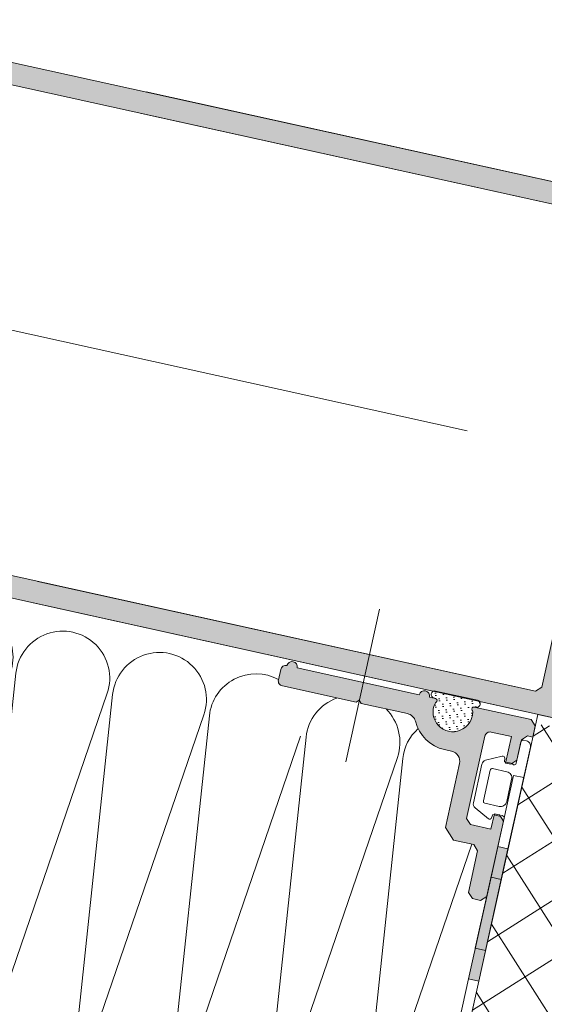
# Model space of a CAD drawing. Header units: inches. Extents: x 0 to 111471, y -105323 to 11070.
# Tile 145 of 256: x 43366.67 to 43371.7, y -28056.29 to -28046.84. Entities that reach past the tile are written whole.
import ezdxf

# ---------------------------------------------------------------- set-up
doc = ezdxf.new("R2010")
doc.units = ezdxf.units.IN
doc.header["$MEASUREMENT"] = 0
doc.linetypes.add('GEN7', pattern=[13.75, 9.75, -1.5, 1, -1.5])
for name, color, linetype, lineweight in [('8', 8, 'Continuous', 5), ('888 sciany istniejące', 2, 'Continuous', 35), ('MB-inne', 8, 'Continuous', 9), ('MB-kreskowanie', 8, 'Continuous', 5), ('MB-osie', 4, 'GEN7', 5), ('MB-profile', 7, 'Continuous', 9), ('MB-uszczelki_tworzywa', 8, 'Continuous', 9)]:
    doc.layers.add(name, color=color, linetype=linetype, lineweight=lineweight)

# ---------------------------------------------------------------- blocks, each defined once
blk = doc.blocks.new('120557')
at = {"layer": '8'}
h = blk.add_hatch(dxfattribs=at)
h.set_pattern_fill('DOTS', color=256, scale=0.4, angle=-45, style=0, double=1)
h.set_pattern_definition([(315, (-495.54195, 936.92493), (0.6735192, 0.2245064), [0, -0.635])])
edge = h.paths.add_edge_path()
edge.add_line((-0.904, 1.974), (-0.904, 2.05))
edge.add_arc((-1.254, 2.05), 0.35, 0, 180)
edge.add_line((-1.604, 2.05), (-1.604, -2.05))
edge.add_arc((-1.254, -2.05), 0.35, 180, 0)
edge.add_line((-0.904, -2.05), (-0.904, -1.974))
edge.add_line((-0.904, -1.974), (-0.904, -1.9))
edge.add_arc((-0.704, -1.9), 0.2, 37.72744, 180, ccw=False)
edge.add_arc((-0.388, -1.655), 0.2, 217.72744, 256.82268)
edge.add_arc((0, 0), 1.9, 256.82268, 103.17732)
edge.add_arc((-0.388, 1.655), 0.2, 103.17732, 142.27256)
edge.add_arc((-0.704, 1.9), 0.2, 180, 322.27256, ccw=False)
edge.add_line((-0.904, 1.9), (-0.904, 1.974))
blk.add_lwpolyline([(-0.546, 1.778, -0.715089), (-0.904, 1.9), (-0.904, 1.974), (-0.904, 2.05, 1), (-1.604, 2.05), (-1.604, -2.05, 1), (-0.904, -2.05), (-0.904, -1.974), (-0.904, -1.9, -0.715089), (-0.546, -1.778, 0.172259), (-0.433, -1.85, 1.261173), (-0.433, 1.85, 0.172259)], format="xyb", close=True, dxfattribs=at)
blk = doc.blocks.new('K430418X')
at = {"layer": 'MB-kreskowanie'}
blk.add_hatch(color=0, dxfattribs=at).paths.add_polyline_path([(-7.3, -3.005), (-7.998, -3.005, -0.284453), (-11.31, -0.955, 0.284453), (-12.205, -0.401), (-16.75, -0.401), (-17, -0.151), (-17.25, -0.401), (-24.5, -0.401, -0.414214), (-25, 0.099), (-25, 1.099, -0.413264), (-24.5, 1.6, -0.99866), (-23.5, 1.6), (-11.5, 1.6, -0.99933), (-10.5, 1.599), (-9.898, 1.6, -0.713322), (-9.776, 1.241, 0.172259), (-9.848, 1.128, 1.261173), (-6.148, 1.128, 0.172259), (-6.221, 1.241, -0.730612), (-6.09, 1.599), (-0.5, 1.6), (0, 1.1), (0, 0), (-0.5, 0), (-1, -0.5), (-1, -2.5), (-1.5, -3), (-2, -3), (-2, -0.401), (-4, -0.401, 0.414214), (-4.5, -0.901), (-4.5, -9), (-4, -9.5), (-2, -9.5), (-2, -7.994), (-1.5, -7.994), (-1, -8.494), (-1, -15.9), (-1.5, -16.4), (-2.3, -16.4), (-2.8, -15.9), (-2.8, -11.8), (-3.3, -11.3), (-5.3, -11.3), (-6.3, -10.3), (-6.3, -4.005, 0.414214)])
h = blk.add_hatch(dxfattribs=at)
h.set_pattern_fill('DOTS', color=256, scale=0.4, angle=-45, style=0, double=1)
h.set_pattern_definition([(315, (-944.9233, 496.2371), (-0.2245064, -0.6735192), [0, -0.635])])
edge = h.paths.add_edge_path()
edge.add_line((-9.972, 1.599), (-10.048, 1.599))
edge.add_arc((-10.048, 1.949), 0.35, 90, 270, ccw=False)
edge.add_line((-10.048, 2.299), (-5.948, 2.299))
edge.add_arc((-5.948, 1.949), 0.35, 270, 90, ccw=False)
edge.add_line((-5.948, 1.599), (-6.025, 1.599))
edge.add_line((-6.025, 1.599), (-6.098, 1.599))
edge.add_arc((-6.098, 1.399), 0.2, 90, 232.27256)
edge.add_arc((-6.343, 1.083), 0.2, 13.17732, 52.27256, ccw=False)
edge.add_arc((-7.998, 0.695), 1.9, 166.82268, 13.17732, ccw=False)
edge.add_arc((-9.654, 1.083), 0.2, 127.72744, 166.82268, ccw=False)
edge.add_arc((-9.898, 1.399), 0.2, 307.72744, 90)
edge.add_line((-9.898, 1.599), (-9.972, 1.599))
at = {"layer": 'MB-profile'}
blk.add_lwpolyline([(-9.776, 1.241, 0.713322), (-9.898, 1.6), (-10.5, 1.599, 0.99933), (-11.5, 1.6), (-23.5, 1.6, 0.99866), (-24.5, 1.6, 0.413264), (-25, 1.099), (-25, 0.099, 0.414214), (-24.5, -0.401), (-17.25, -0.401), (-17, -0.151), (-16.75, -0.401), (-12.205, -0.401, -0.284453), (-11.31, -0.955, 0.284453), (-7.998, -3.005), (-7.3, -3.005, -0.414214), (-6.3, -4.005), (-6.3, -10.3), (-5.3, -11.3), (-3.3, -11.3), (-2.8, -11.8), (-2.8, -15.9), (-2.3, -16.4), (-1.5, -16.4), (-1, -15.9), (-1, -8.494), (-1.5, -7.994), (-2, -7.994), (-2, -9.5), (-4, -9.5), (-4.5, -9), (-4.5, -0.901, -0.414214), (-4, -0.401), (-2, -0.401), (-2, -3), (-1.5, -3), (-1, -2.5), (-1, -0.5), (-0.5, 0), (0, 0), (0, 1.1), (-0.5, 1.6), (-6.09, 1.599, 0.730612), (-6.221, 1.241, -0.172259), (-6.148, 1.128, -1.261173), (-9.848, 1.128, -0.172259)], format="xyb", close=True, dxfattribs=at)
at = {"layer": 'MB-uszczelki_tworzywa'}
blk.add_lwpolyline([(-9.776, 1.241, 0.715089), (-9.898, 1.599), (-9.972, 1.599), (-10.048, 1.599, -1), (-10.048, 2.299), (-5.948, 2.299, -1), (-5.948, 1.599), (-6.025, 1.599), (-6.098, 1.599, 0.715089), (-6.221, 1.241, -0.172259), (-6.148, 1.128, -1.261173), (-9.848, 1.128, -0.172259)], format="xyb", close=True, dxfattribs=at)
blk = doc.blocks.new('K430492X')
at = {"layer": 'MB-kreskowanie'}
h = blk.add_hatch(color=0, dxfattribs=at)
h.paths.add_polyline_path([(-109.2, 25), (-109.5, 24.7), (-109.5, 22.5), (-109, 22), (-108.5, 22), (-108.5, 23.5), (-106.5, 23.5), (-106.5, 19.75), (-106.25, 19.5), (-106.5, 19.25), (-106.5, 15.5), (-108.5, 15.5), (-108.5, 17), (-109, 17), (-109.5, 16.5), (-109.5, 13), (-108.5, 13), (-108.5, 14), (-106.5, 14), (-106.5, 6.5), (-107, 6), (-124.198, 6), (-124.498, 5.7), (-124.498, 4), (-123.998, 3.5), (-122.998, 3.5), (-122.998, 4.5), (-120.987, 4.5), (-120.487, 4), (-120.487, 2.75), (-118.9, 0), (-120.487, -2.75), (-120.487, -4), (-120.987, -4.5), (-122.998, -4.5), (-122.998, -3.5), (-123.998, -3.5), (-124.498, -4), (-124.498, -5.7), (-124.198, -6), (-107, -6), (-106.5, -6.5), (-106.5, -14), (-108.5, -14), (-108.5, -13), (-109.5, -13), (-109.5, -16.5), (-109, -17), (-108.5, -17), (-108.5, -15.5), (-106.5, -15.5), (-106.5, -19.25), (-106.25, -19.5), (-106.5, -19.75), (-106.5, -23.5), (-108.5, -23.5), (-108.5, -22), (-109, -22), (-109.5, -22.5), (-109.5, -24.7), (-109.2, -25), (-0.499, -25, 0.413925), (0, -24.5), (0, 24.5, 0.413925), (-0.499, 25)])
h.paths.add_polyline_path([(-3, 22.9), (-2.5, 22.4), (-2.5, -22.4), (-3, -22.9), (-104, -22.9), (-104.5, -22.4), (-104.5, 22.4), (-104, 22.9)], flags=16)
h.paths.add_polyline_path([(-106.405, 3.621), (-105.5, 0), (-106.405, -3.621), (-106.89, -4), (-116.879, -4), (-117.312, -3.25), (-115.9, -0.804), (-115.9, 0.804), (-117.312, 3.25), (-116.879, 4), (-106.89, 4)], flags=16)
at = {"layer": 'MB-profile'}
blk.add_lwpolyline([(-0.5, -25), (-109.2, -25)], dxfattribs=at)
blk.add_lwpolyline([(-109.2, 25), (-0.5, 25, -0.414502)], format="xyb", dxfattribs=at)
blk.add_lwpolyline([(-3, -22.9), (-104, -22.9), (-104.5, -22.4), (-104.5, 22.4), (-104, 22.9), (-3, 22.9), (-2.5, 22.4), (-2.5, -22.4)], close=True, dxfattribs=at)
blk = doc.blocks.new('G$C364BC776')
at = {"layer": 'MB-inne', "linetype": 'ByBlock'}
for points in [[(2.071, 5.8001), (3.071, 5.8001), (3.071, 5.7001), (2.071, 5.7001)], [(2.371, 5.8001), (3.371, 5.8001), (3.371, 5.7001), (2.371, 5.7001)]]:
    blk.add_hatch(color=256, dxfattribs=at).paths.add_polyline_path(points)
at = {"layer": 'MB-kreskowanie', "linetype": 'ByBlock'}
h = blk.add_hatch(dxfattribs=at)
h.set_pattern_fill('ANSI37', color=256, scale=0.15, angle=270, style=0, double=1)
h.set_pattern_definition([(225, (-67.79963, 1814.1622), (-0.3367596, 0.3367596), []), (135, (-67.79963, 1814.1622), (0.3367596, 0.3367596), [])])
edge = h.paths.add_edge_path()
edge.add_line((3.9006, 0.1988), (0.001, 0.1988))
edge.add_line((0.001, 0.1988), (0.001, 5.6983))
edge.add_line((0.001, 5.6983), (2.1049, 5.6982))
edge.add_line((2.1049, 5.6982), (2.2717, 5.6982))
edge.add_line((2.2717, 5.6982), (3.3416, 5.6982))
edge.add_line((3.3416, 5.6982), (4.2717, 5.698))
edge.add_line((4.2717, 5.698), (4.595, 5.698))
edge.add_line((4.595, 5.698), (4.6963, 4.7638))
edge.add_arc((4.1956, 4.8399), 0.5064, 287.28446, 351.35062, ccw=False)
edge.add_line((4.3461, 4.3564), (3.9006, 4.3161))
edge.add_line((3.9006, 4.3161), (3.9006, 0.1988))
at = {"layer": 'MB-inne', "linetype": 'ByBlock'}
blk.add_lwpolyline([(3.6505, 5.8001, 0.653408), (3.6657, 5.8334, -0.184569), (3.6606, 5.8468), (3.6606, 5.9118), (3.6272, 5.9177, -0.503433), (3.6128, 5.9465), (3.687, 6.0927, -0.282553), (3.7315, 6.1201), (4.1101, 6.1201, -0.282553), (4.1547, 6.0927), (4.2289, 5.9465, -0.503433), (4.2145, 5.9177), (4.181, 5.9118), (4.181, 5.8468, -0.184569), (4.1759, 5.8334, 0.648349), (4.1908, 5.8001), (4.4006, 5.8001, -0.419957), (4.421, 5.7801), (4.421, 5.7501, -0.414214), (4.371, 5.7001), (3.371, 5.7001), (3.371, 5.8001), (3.6511, 5.8001)], format="xyb", dxfattribs=at)
blk.add_lwpolyline([(4.071, 6.0301, -0.414214), (4.091, 6.0101), (4.091, 5.8701, -0.414214), (4.031, 5.8101), (3.8106, 5.8101, -0.414214), (3.7506, 5.8701), (3.7506, 6.0101, -0.414214), (3.7706, 6.0301)], format="xyb", close=True, dxfattribs=at)
for points in [[(2.071, 5.7001), (0.071, 5.7001), (1.071, 5.8001), (2.071, 5.8001)], [(3.071, 5.7001), (2.071, 5.7001), (2.071, 5.8001), (3.071, 5.8001)], [(2.371, 5.7001), (2.371, 5.8001), (3.371, 5.8001), (3.371, 5.7001)], [(4.071, 5.7001), (3.071, 5.7001), (3.071, 5.8001), (4.071, 5.8001)]]:
    blk.add_lwpolyline(points, close=True, dxfattribs=at)
at = {"layer": 'MB-inne'}
blk.add_lwpolyline([(4.2717, 5.698), (4.6938, 5.698), (4.6963, 4.7638), (4.3445, 4.3562), (3.9006, 4.3161), (3.9006, 0.1988), (0.001, 0.1988), (0.001, 5.6983)], close=True, dxfattribs=at)
at = {"layer": 'MB-kreskowanie', "linetype": 'ByBlock'}
for points in [[(4.4079, 10.9001, -0.263635), (3.9987, 10.7254), (0.2522, 11.1472, 1.118912), (0.2522, 10.2504), (3.9987, 10.6722, -1.118912), (3.9987, 9.7754)], [(3.9987, 9.7754), (0.2522, 10.1972, 1.118912), (0.2522, 9.3004), (3.9987, 9.7222, -1.118912), (3.9987, 8.8254), (0.2522, 9.2472, 1.118912), (0.2522, 8.3504), (3.9987, 8.7722, -0.533617), (4.4831, 8.2001, -0.533617)], [(3.9987, 7.8754), (0.2522, 8.2972, 1.118912), (0.2522, 7.4004), (3.9987, 7.8222, -0.287136), (4.4304, 7.6152, -0.287136)], [(4.4304, 7.1324, -0.287136), (3.9987, 6.9254), (0.2522, 7.3472, 1.118912), (0.2522, 6.4504), (3.9987, 6.8722, -0.18524), (4.3116, 6.7909)], [(3.3405, 6.0495), (0.2522, 6.3972, 0.413099), (-0.2465, 6.001)]]:
    blk.add_lwpolyline(points, format="xyb", dxfattribs=at)
at = {"layer": 'MB-osie'}
blk.add_line((7.2052, 16.6979), (7.2052, 1.7848), dxfattribs=at)
at = {"layer": 'MB-osie', "linetype": 'ByBlock'}
blk.add_lwpolyline([(5.3506, 7.4001), (3.8506, 7.4001)], dxfattribs=at)
at = {"layer": 'MB-profile'}
for points in [[(9.7166, 10.6561), (9.7166, 5.246)], [(4.6938, 5.246), (4.6938, 10.6561)], [(9.5057, 10.6561), (9.5057, 5.7684), (9.4554, 5.7181), (4.9549, 5.7181), (4.9047, 5.7684), (4.9047, 10.6561)]]:
    blk.add_lwpolyline(points, dxfattribs=at)
at = {"linetype": 'ByBlock'}
for name, p, xscale, yscale, zscale, rotation in [('K430492X', (7.2052, 16.2159), 0.1004566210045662, 0.1004566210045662, 0.1004566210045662, 89.99999999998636), ('K430418X', (4.4705, 5.7001), 0.1, 0.1, 0.1, 270)]:
    blk.add_blockref(name, p, dxfattribs=dict(at, xscale=xscale, yscale=yscale, zscale=zscale, rotation=rotation))
at = {"layer": 'MB-uszczelki_tworzywa', "linetype": 'ByBlock', "xscale": -0.1, "yscale": 0.1, "zscale": 0.1}
blk.add_blockref('120557', (4.5401, 6.4999), dxfattribs=at)

msp = doc.modelspace()

# ---------------------------------------------------------------- block references
at = {"layer": '888 sciany istniejące', "ltscale": 0.01, "rotation": 77.53101938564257}
msp.add_blockref('G$C364BC776', (43376.1931, -28059.3229), dxfattribs=at)

doc.saveas('drawing.dxf')
